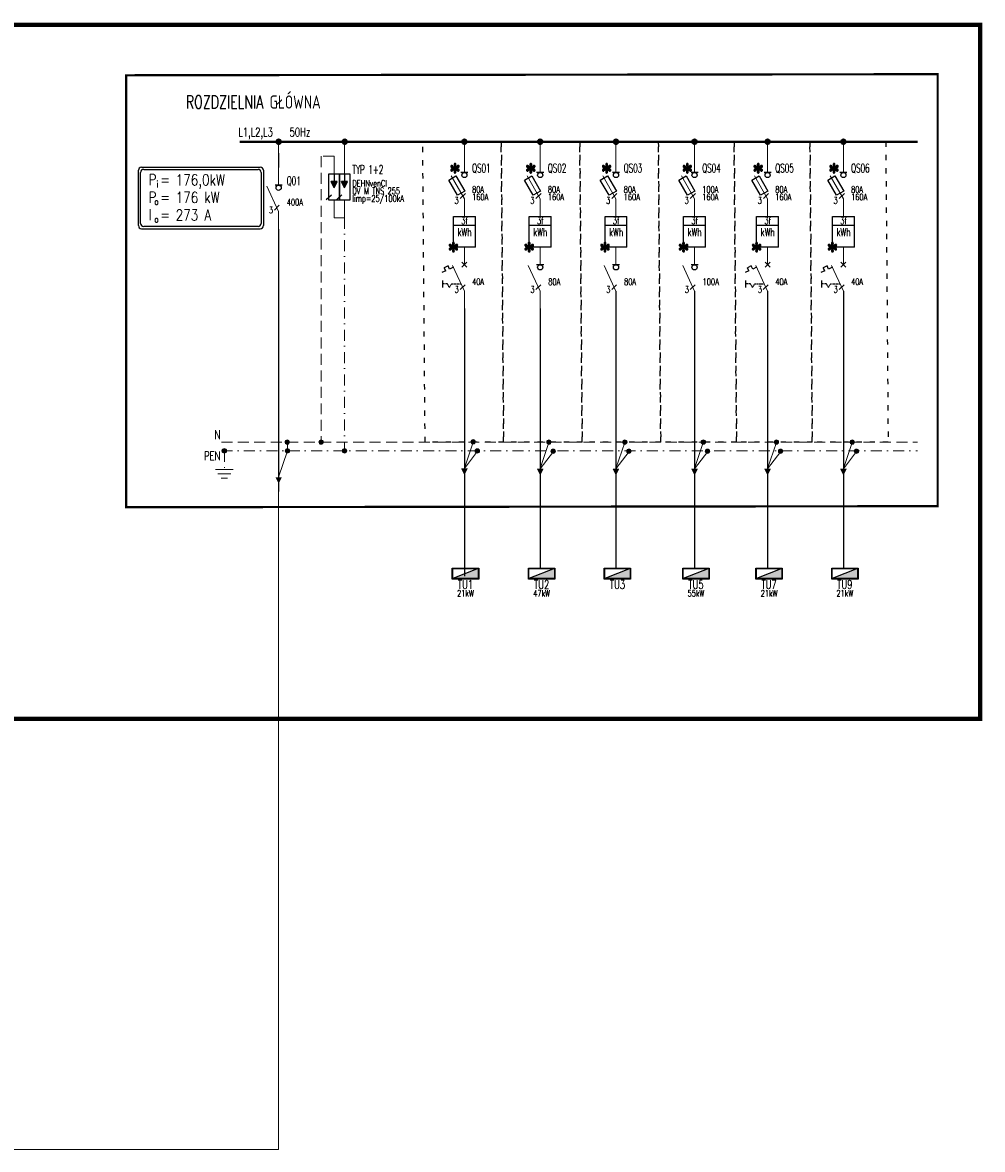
# Model space of a CAD drawing. Header units: millimetres. Extents: x -634 to 682, y 950 to 1215.
# Tile 5 of 5: x 463 to 682, y 953 to 1210. Entities that reach past the tile are written whole.
import ezdxf
from ezdxf.enums import TextEntityAlignment as Align

# ---------------------------------------------------------------- set-up
doc = ezdxf.new("R2010")
doc.units = ezdxf.units.MM
for name, pattern in [('ACAD_ISO03W100', [30, 12, -18]), ('HIDDEN', [0.375, 0.25, -0.125]), ('PRZEWOD_N', [3.75, 2.5, -1.25]), ('PRZEWOD_PE', [5, 2.5, -1.25, 0, -1.25])]:
    doc.linetypes.add(name, pattern=pattern)
for name, color, linetype, lineweight in [('BLOCK_1', 1, 'Continuous', 25), ('BLOCK_2', 7, 'Continuous', 18), ('BUDYNEK', 7, 'Continuous', 30), ('IE_ATRYBUTY_ BLOCK_1', 7, 'Continuous', 20), ('IE_ATRYBUTY_ BLOCK_2', 7, 'Continuous', 18), ('IE_rozdzielnice', 1, 'Continuous', 25), ('ODPŁYW', 3, 'Continuous', 18), ('OPIS', 7, 'Continuous', 18), ('PRZEWOD_N', 4, 'Continuous', 15), ('PRZEWOD_PE', 2, 'Continuous', 15), ('SZYNA', 5, 'Continuous', 40)]:
    doc.layers.add(name, color=color, linetype=linetype, lineweight=lineweight)
doc.layers.add('STEROWANIE', color=6, linetype='Continuous')
doc.layers.add('tabelka', color=8, linetype='Continuous')
doc.styles.add('ROMANS', font='romans.shx', dxfattribs={"width": 0.8})

# ---------------------------------------------------------------- blocks, each defined once
blk = doc.blocks.new('rozlacznik')
for p, q in [((0, -4), (0, 0)), ((-2.7, -4.2), (0, -10)), ((0, -10), (0, -14))]:
    blk.add_line(p, q)
at = {"layer": 'BLOCK_1'}
for p, q in [((0.8, -4), (-0.8, -4)), ((-0.98, -9.68), (0.15, -8.55))]:
    blk.add_line(p, q, dxfattribs=at)
blk.add_circle((0, -4.59), 0.59, dxfattribs=at)
at = {"layer": 'BLOCK_2', "style": 'ROMANS', "flags": 8}
for tag, p, height, width in [('SYMBOL', (1.84, -4), 2, 0.6), ('TYP', (1.84, -6.91), 1.5, 0.7), ('PARAMETRY', (1.84, -8.63), 1.5, 0.7), ('OPIS', (1.84, -10.34), 1.5, 0.7)]:
    blk.add_attdef(tag, p, '', height=height, dxfattribs=dict(at, width=width))
at = {"layer": 'BLOCK_2', "style": 'ROMANS', "width": 0.7, "flags": 8}
blk.add_attdef('N', text='', height=1.5, dxfattribs=at).set_placement((-1.27, -10.4), align=Align.RIGHT)
blk = doc.blocks.new('rozgalezienie')
blk.add_hatch(color=0).paths.add_polyline_path([(0.5, 0, 1), (-0.5, 0, 1)])
at = {"color": 0}
blk.add_circle((0, 0), 0.5, dxfattribs=at)
blk = doc.blocks.new('N')
blk.add_line((2, 7.5), (0, 1.5))
blk.add_lwpolyline([(0, 1.5, 1.5, 0, 0), (0, 0, 0, 0, 0)], format="xyseb")
blk = doc.blocks.new('ogranicznik przepiec')
at = {"layer": 'BLOCK_1'}
blk.add_hatch(color=256, dxfattribs=at).paths.add_polyline_path([(0, -7.2), (-0.68, -5.77), (0.68, -5.77)])
for p, q in [((0, -4), (0, 0)), ((0, -10), (0, -14))]:
    blk.add_line(p, q)
for p, q in [((0, -4), (0, -5.77)), ((0, -7.2), (-0.68, -5.77)), ((0.68, -5.77), (-0.68, -5.77)), ((0, -7.2), (0.68, -5.77)), ((-1.79, -9.86), (-0.61, -8.78))]:
    blk.add_line(p, q, dxfattribs=at)
blk.add_lwpolyline([(1.2, -10), (-1.2, -10), (-1.2, -4), (1.2, -4)], close=True, dxfattribs=at)
at = {"layer": 'BLOCK_2', "style": 'ROMANS', "flags": 8}
for tag, p, height, width in [('SYMBOL', (1.75, -4), 2, 0.6), ('TYP', (1.75, -6.91), 1.5, 0.7), ('PARAMETRY', (1.75, -8.63), 1.5, 0.7), ('OPIS1', (1.75, -10.34), 1.5, 0.7)]:
    blk.add_attdef(tag, p, '', height=height, dxfattribs=dict(at, width=width))
at = {"layer": 'BLOCK_2', "style": 'ROMANS', "width": 0.7, "flags": 8}
blk.add_attdef('N', text='', height=1.5, dxfattribs=at).set_placement((-2.08, -10.57), align=Align.RIGHT)
blk = doc.blocks.new('tabliczka_moc')
for p, q in [((-10.73, 0.7), (-10.73, 13.31)), ((-10.03, 14.01), (17.03, 14.01)), ((-9.53, 13.51), (16.53, 13.51)), ((17.73, 13.31), (17.73, 0.7)), ((-10.23, 1.2), (-10.23, 12.81)), ((17.23, 12.81), (17.23, 1.2)), ((-10.03, 0), (17.03, 0)), ((16.53, 0.5), (-9.53, 0.5))]:
    blk.add_line(p, q)
for centre, start, end in [((-10.03, 13.31), 90, 180), ((-9.53, 12.81), 90, 180), ((16.53, 12.81), 360, 90), ((17.03, 13.31), 360, 90), ((-10.03, 0.7), 180, 270), ((-9.53, 1.2), 180, 270), ((16.53, 1.2), 270, 360), ((17.03, 0.7), 270, 360)]:
    blk.add_arc(centre, 0.7, start, end)
at = {"layer": 'BLOCK_2', "style": 'ROMANS', "width": 0.8}
for s, height, p in [('P', 2.5, (-8.42, 9.91, 10000)), ('i', 1.5, (-6.61, 9.41, 10000)), ('=', 2.5, (-5.77, 9.91, 10000)), ('P', 2.5, (-8.42, 5.91, 10000)), ('o', 1.5, (-7.11, 5.41, 10000)), ('=', 2.5, (-5.77, 5.91, 10000)), ('I', 2.5, (-8.42, 1.91, 10000)), ('=', 2.5, (-5.77, 1.91, 10000)), ('o', 1.5, (-7.11, 1.41, 10000))]:
    blk.add_text(s, height=height, dxfattribs=at).set_placement(p)
for tag, p in [('MOC_Z', (-2.24, 9.87)), ('MOC_S', (-2.24, 5.87)), ('PRAD', (-2.24, 1.87))]:
    blk.add_attdef(tag, p, '', height=2.5, dxfattribs=at)
blk = doc.blocks.new('bezpiecznik rozlacznik')
for p, q in [((0, -4), (0, 0)), ((0, -10), (-3, -4.8)), ((0, -10), (0, -14))]:
    blk.add_line(p, q)
at = {"layer": 'BLOCK_1'}
for p, q in [((0.8, -4), (-0.8, -4)), ((-0.96, -9.89), (0.22, -8.81))]:
    blk.add_line(p, q, dxfattribs=at)
blk.add_lwpolyline([(0.08, -8.22), (-1.58, -9.18), (-3.58, -5.72), (-1.92, -4.76)], close=True, dxfattribs=at)
blk.add_circle((0, -4.59), 0.59, dxfattribs=at)
at = {"layer": 'BLOCK_2', "style": 'ROMANS', "flags": 8}
for tag, p, height, width in [('SYMBOL', (1.75, -4), 2, 0.6), ('TYP', (1.75, -6.91), 1.5, 0.7), ('PARAMETRY', (1.75, -8.63), 1.5, 0.7), ('OPIS1', (1.75, -10.34), 1.5, 0.7)]:
    blk.add_attdef(tag, p, '', height=height, dxfattribs=dict(at, width=width))
at = {"layer": 'BLOCK_2', "style": 'ROMANS', "width": 0.7, "flags": 8}
blk.add_attdef('N', text='', height=1.5, dxfattribs=at).set_placement((-1.31, -11.12), align=Align.RIGHT)
blk = doc.blocks.new('PE')
blk.add_line((3, 5.5), (0, 1.5))
blk.add_lwpolyline([(0, 1.5, 1.5, 0, 0), (0, 0, 0, 0, 0)], format="xyseb")
blk = doc.blocks.new('PE_R')
blk.add_line((2, 7.44), (0, 1.5))
blk.add_lwpolyline([(0, 1.5, 1.5, 0, 0), (0, 0, 0, 0, 0)], format="xyseb")
blk = doc.blocks.new('rozdzielnica')
h = blk.add_hatch(color=256)
h.paths.add_polyline_path([(-290, -10), (290, -10), (290, -240), (-290, -240)], flags=16)
h.paths.add_polyline_path([(-300, 0), (300, 0), (300, -250), (-300, -250)])
blk.add_hatch(color=256).paths.add_polyline_path([(-290, -240), (290, -240), (290, -10)])
blk.add_line((290, -10), (-290, -240))
for points in [[(-300, 0), (300, 0), (300, -250), (-300, -250)], [(-290, -10), (290, -10), (290, -240), (-290, -240)]]:
    blk.add_lwpolyline(points, close=True)
at = {"layer": 'IE_ATRYBUTY_ BLOCK_1', "style": 'ROMANS', "width": 0.7, "flags": 8}
blk.add_attdef('TYP', text='', height=200, dxfattribs=at).set_placement((0, -474), align=Align.CENTER)
at = {"layer": 'IE_ATRYBUTY_ BLOCK_2', "style": 'ROMANS', "width": 0.6, "flags": 8}
for tag, p in [('OPIS1', (0, -651)), ('OPIS2', (0, -851))]:
    blk.add_attdef(tag, text='', height=150, dxfattribs=at).set_placement(p, align=Align.CENTER)
blk = doc.blocks.new('wyl_instalacyjny2')
for p, q in [((0, -4), (0, 0)), ((-2.7, -4.2), (0, -10)), ((0, -10), (0, -14))]:
    blk.add_line(p, q)
at = {"layer": 'BLOCK_1'}
for p, q in [((-3.73, -4.27), (-4.6, -4.68)), ((-4.26, -5.4), (-4.6, -4.68)), ((-3.39, -5), (-3.73, -4.27)), ((-2.52, -4.59), (-3.39, -5)), ((-0.57, -4.57), (0.57, -3.43)), ((0.57, -4.57), (-0.57, -3.43)), ((-4.26, -5.4), (-5.13, -5.81)), ((-5.01, -7.58), (-5.01, -9.18)), ((-0.98, -9.68), (0.15, -8.55))]:
    blk.add_line(p, q, dxfattribs=at)
at = {"layer": 'BLOCK_1', "linetype": 'HIDDEN', "ltscale": 0.05}
for p, q in [((-3.87, -8.38), (-5.01, -8.38)), ((-3.41, -9.18), (-3.87, -8.38)), ((-3.41, -9.18), (-2.95, -8.38))]:
    blk.add_line(p, q, dxfattribs=at)
at = {"layer": 'BLOCK_1', "linetype": 'HIDDEN', "ltscale": 0.1}
blk.add_line((-2.95, -8.38), (-0.76, -8.38), dxfattribs=at)
at = {"layer": 'BLOCK_2', "style": 'ROMANS', "flags": 8}
for tag, p, height, width in [('SYMBOL', (1.75, -4), 2, 0.6), ('TYP', (1.75, -6.91), 1.5, 0.7), ('PARAMETRY', (1.75, -8.63), 1.5, 0.7), ('OPIS1', (1.75, -10.34), 1.5, 0.7)]:
    blk.add_attdef(tag, p, '', height=height, dxfattribs=dict(at, width=width))
at = {"layer": 'BLOCK_2', "style": 'ROMANS', "width": 0.7, "flags": 8}
blk.add_attdef('N', text='', height=1.5, dxfattribs=at).set_placement((-1.27, -10.4), align=Align.RIGHT)
blk = doc.blocks.new('plomba')
h = blk.add_hatch(color=256)
h.dxf.hatch_style = 1
edge = h.paths.add_edge_path()
edge.add_spline(control_points=[(-0.11, 0.19), (-0.12, 0.43), (-0.17, 0.68), (-0.26, 0.92), (-0.26, 0.92), (-0.38, 1.27), (-0.44, 1.51), (-0.44, 1.64), (-0.44, 1.64), (-0.44, 1.82), (-0.4, 1.96), (-0.31, 2.06), (-0.31, 2.06), (-0.22, 2.15), (-0.12, 2.2), (0.01, 2.2), (0.01, 2.2), (0.12, 2.2), (0.22, 2.15), (0.3, 2.06), (0.3, 2.06), (0.38, 1.96), (0.42, 1.82), (0.42, 1.64), (0.42, 1.64), (0.42, 1.49), (0.37, 1.27), (0.28, 0.98), (0.28, 0.98), (0.19, 0.7), (0.13, 0.43), (0.11, 0.19), (0.11, 0.19), (0.3, 0.32), (0.48, 0.47), (0.63, 0.64), (0.63, 0.64), (0.87, 0.92), (1.05, 1.1), (1.17, 1.16), (1.17, 1.16), (1.29, 1.23), (1.41, 1.27), (1.53, 1.27), (1.53, 1.27), (1.64, 1.27), (1.74, 1.23), (1.82, 1.15), (1.82, 1.15), (1.9, 1.07), (1.94, 0.97), (1.94, 0.86), (1.94, 0.86), (1.94, 0.73), (1.88, 0.61), (1.76, 0.51), (1.76, 0.51), (1.65, 0.41), (1.36, 0.3), (0.89, 0.2), (0.89, 0.2), (0.62, 0.14), (0.39, 0.07), (0.21, -0.01), (0.21, -0.01), (0.39, -0.1), (0.62, -0.17), (0.88, -0.22), (0.88, -0.22), (1.31, -0.3), (1.59, -0.4), (1.72, -0.52), (1.72, -0.52), (1.86, -0.63), (1.92, -0.76), (1.92, -0.9), (1.92, -0.9), (1.92, -1), (1.88, -1.1), (1.8, -1.17), (1.8, -1.17), (1.72, -1.25), (1.63, -1.29), (1.53, -1.29), (1.53, -1.29), (1.42, -1.29), (1.3, -1.25), (1.17, -1.18), (1.17, -1.18), (1.04, -1.1), (0.87, -0.94), (0.65, -0.68), (0.65, -0.68), (0.5, -0.51), (0.33, -0.34), (0.11, -0.19), (0.11, -0.19), (0.12, -0.39), (0.16, -0.61), (0.23, -0.85), (0.23, -0.85), (0.36, -1.27), (0.42, -1.55), (0.42, -1.7), (0.42, -1.7), (0.42, -1.84), (0.38, -1.97), (0.29, -2.06), (0.29, -2.06), (0.21, -2.16), (0.12, -2.21), (0.02, -2.21), (0.02, -2.21), (-0.11, -2.21), (-0.23, -2.16), (-0.33, -2.06), (-0.33, -2.06), (-0.41, -1.98), (-0.44, -1.86), (-0.44, -1.7), (-0.44, -1.7), (-0.44, -1.53), (-0.4, -1.33), (-0.32, -1.09), (-0.32, -1.09), (-0.24, -0.85), (-0.19, -0.68), (-0.17, -0.59), (-0.17, -0.59), (-0.15, -0.5), (-0.13, -0.37), (-0.11, -0.19), (-0.11, -0.19), (-0.32, -0.33), (-0.5, -0.48), (-0.66, -0.65), (-0.66, -0.65), (-0.91, -0.94), (-1.11, -1.13), (-1.24, -1.21), (-1.24, -1.21), (-1.33, -1.26), (-1.43, -1.29), (-1.53, -1.29), (-1.53, -1.29), (-1.65, -1.29), (-1.75, -1.25), (-1.84, -1.17), (-1.84, -1.17), (-1.92, -1.09), (-1.96, -1), (-1.96, -0.9), (-1.96, -0.9), (-1.96, -0.81), (-1.93, -0.72), (-1.85, -0.62), (-1.85, -0.62), (-1.78, -0.52), (-1.67, -0.44), (-1.53, -0.38), (-1.53, -0.38), (-1.43, -0.33), (-1.21, -0.28), (-0.87, -0.21), (-0.87, -0.21), (-0.66, -0.16), (-0.44, -0.09), (-0.23, -0.01), (-0.23, -0.01), (-0.42, 0.09), (-0.65, 0.16), (-0.92, 0.22), (-0.92, 0.22), (-1.35, 0.31), (-1.62, 0.39), (-1.72, 0.47), (-1.72, 0.47), (-1.88, 0.59), (-1.96, 0.73), (-1.96, 0.89), (-1.96, 0.89), (-1.96, 0.99), (-1.92, 1.08), (-1.84, 1.15), (-1.84, 1.15), (-1.76, 1.23), (-1.67, 1.27), (-1.56, 1.27), (-1.56, 1.27), (-1.45, 1.27), (-1.32, 1.24), (-1.19, 1.16), (-1.19, 1.16), (-1.06, 1.09), (-0.9, 0.94), (-0.7, 0.71), (-0.7, 0.71), (-0.51, 0.49), (-0.31, 0.32), (-0.11, 0.19)], knot_values=[0, 0, 0, 0, 0.02, 0.02, 0.02, 0.03, 0.04, 0.04, 0.04, 0.05, 0.06, 0.06, 0.06, 0.07, 0.08, 0.08, 0.08, 0.09, 0.1, 0.1, 0.1, 0.11, 0.12, 0.12, 0.12, 0.13, 0.14, 0.14, 0.14, 0.15, 0.16, 0.16, 0.16, 0.17, 0.18, 0.18, 0.18, 0.19, 0.2, 0.2, 0.2, 0.21, 0.22, 0.22, 0.22, 0.23, 0.24, 0.24, 0.24, 0.25, 0.26, 0.26, 0.26, 0.27, 0.28, 0.28, 0.28, 0.29, 0.3, 0.3, 0.3, 0.31, 0.32, 0.32, 0.32, 0.33, 0.34, 0.34, 0.34, 0.35, 0.36, 0.36, 0.36, 0.37, 0.38, 0.38, 0.38, 0.39, 0.4, 0.4, 0.4, 0.41, 0.42, 0.42, 0.42, 0.43, 0.44, 0.44, 0.44, 0.45, 0.46, 0.46, 0.46, 0.47, 0.48, 0.48, 0.48, 0.49, 0.5, 0.5, 0.5, 0.51, 0.52, 0.52, 0.52, 0.53, 0.54, 0.54, 0.54, 0.55, 0.56, 0.56, 0.56, 0.57, 0.58, 0.58, 0.58, 0.59, 0.6, 0.6, 0.6, 0.61, 0.62, 0.62, 0.62, 0.63, 0.64, 0.64, 0.64, 0.65, 0.66, 0.66, 0.66, 0.67, 0.68, 0.68, 0.68, 0.69, 0.7, 0.7, 0.7, 0.71, 0.72, 0.72, 0.72, 0.73, 0.74, 0.74, 0.74, 0.75, 0.76, 0.76, 0.76, 0.77, 0.78, 0.78, 0.78, 0.79, 0.8, 0.8, 0.8, 0.81, 0.82, 0.82, 0.82, 0.83, 0.84, 0.84, 0.84, 0.85, 0.86, 0.86, 0.86, 0.87, 0.88, 0.88, 0.88, 0.89, 0.9, 0.9, 0.9, 0.91, 0.92, 0.92, 0.92, 0.93, 0.94, 0.94, 0.94, 0.95, 0.96, 0.96, 0.96, 0.97, 0.98, 0.98, 0.98, 0.99, 1, 1, 1, 1], degree=3, periodic=0)
at = {"lineweight": 25}
blk.add_open_spline([(-0.11, 0.19), (-0.12, 0.43), (-0.17, 0.68), (-0.26, 0.92), (-0.26, 0.92), (-0.38, 1.27), (-0.44, 1.51), (-0.44, 1.64), (-0.44, 1.64), (-0.44, 1.82), (-0.4, 1.96), (-0.31, 2.06), (-0.31, 2.06), (-0.22, 2.15), (-0.12, 2.2), (0.01, 2.2), (0.01, 2.2), (0.12, 2.2), (0.22, 2.15), (0.3, 2.06), (0.3, 2.06), (0.38, 1.96), (0.42, 1.82), (0.42, 1.64), (0.42, 1.64), (0.42, 1.49), (0.37, 1.27), (0.28, 0.98), (0.28, 0.98), (0.19, 0.7), (0.13, 0.43), (0.11, 0.19), (0.11, 0.19), (0.3, 0.32), (0.48, 0.47), (0.63, 0.64), (0.63, 0.64), (0.87, 0.92), (1.05, 1.1), (1.17, 1.16), (1.17, 1.16), (1.29, 1.23), (1.41, 1.27), (1.53, 1.27), (1.53, 1.27), (1.64, 1.27), (1.74, 1.23), (1.82, 1.15), (1.82, 1.15), (1.9, 1.07), (1.94, 0.97), (1.94, 0.86), (1.94, 0.86), (1.94, 0.73), (1.88, 0.61), (1.76, 0.51), (1.76, 0.51), (1.65, 0.41), (1.36, 0.3), (0.89, 0.2), (0.89, 0.2), (0.62, 0.14), (0.39, 0.07), (0.21, -0.01), (0.21, -0.01), (0.39, -0.1), (0.62, -0.17), (0.88, -0.22), (0.88, -0.22), (1.31, -0.3), (1.59, -0.4), (1.72, -0.52), (1.72, -0.52), (1.86, -0.63), (1.92, -0.76), (1.92, -0.9), (1.92, -0.9), (1.92, -1), (1.88, -1.1), (1.8, -1.17), (1.8, -1.17), (1.72, -1.25), (1.63, -1.29), (1.53, -1.29), (1.53, -1.29), (1.42, -1.29), (1.3, -1.25), (1.17, -1.18), (1.17, -1.18), (1.04, -1.1), (0.87, -0.94), (0.65, -0.68), (0.65, -0.68), (0.5, -0.51), (0.33, -0.34), (0.11, -0.19), (0.11, -0.19), (0.12, -0.39), (0.16, -0.61), (0.23, -0.85), (0.23, -0.85), (0.36, -1.27), (0.42, -1.55), (0.42, -1.7), (0.42, -1.7), (0.42, -1.84), (0.38, -1.97), (0.29, -2.06), (0.29, -2.06), (0.21, -2.16), (0.12, -2.21), (0.02, -2.21), (0.02, -2.21), (-0.11, -2.21), (-0.23, -2.16), (-0.33, -2.06), (-0.33, -2.06), (-0.41, -1.98), (-0.44, -1.86), (-0.44, -1.7), (-0.44, -1.7), (-0.44, -1.53), (-0.4, -1.33), (-0.32, -1.09), (-0.32, -1.09), (-0.24, -0.85), (-0.19, -0.68), (-0.17, -0.59), (-0.17, -0.59), (-0.15, -0.5), (-0.13, -0.37), (-0.11, -0.19), (-0.11, -0.19), (-0.32, -0.33), (-0.5, -0.48), (-0.66, -0.65), (-0.66, -0.65), (-0.91, -0.94), (-1.11, -1.13), (-1.24, -1.21), (-1.24, -1.21), (-1.33, -1.26), (-1.43, -1.29), (-1.53, -1.29), (-1.53, -1.29), (-1.65, -1.29), (-1.75, -1.25), (-1.84, -1.17), (-1.84, -1.17), (-1.92, -1.09), (-1.96, -1), (-1.96, -0.9), (-1.96, -0.9), (-1.96, -0.81), (-1.93, -0.72), (-1.85, -0.62), (-1.85, -0.62), (-1.78, -0.52), (-1.67, -0.44), (-1.53, -0.38), (-1.53, -0.38), (-1.43, -0.33), (-1.21, -0.28), (-0.87, -0.21), (-0.87, -0.21), (-0.66, -0.16), (-0.44, -0.09), (-0.23, -0.01), (-0.23, -0.01), (-0.42, 0.09), (-0.65, 0.16), (-0.92, 0.22), (-0.92, 0.22), (-1.35, 0.31), (-1.62, 0.39), (-1.72, 0.47), (-1.72, 0.47), (-1.88, 0.59), (-1.96, 0.73), (-1.96, 0.89), (-1.96, 0.89), (-1.96, 0.99), (-1.92, 1.08), (-1.84, 1.15), (-1.84, 1.15), (-1.76, 1.23), (-1.67, 1.27), (-1.56, 1.27), (-1.56, 1.27), (-1.45, 1.27), (-1.32, 1.24), (-1.19, 1.16), (-1.19, 1.16), (-1.06, 1.09), (-0.9, 0.94), (-0.7, 0.71), (-0.7, 0.71), (-0.51, 0.49), (-0.31, 0.32), (-0.11, 0.19)], degree=3, knots=[0, 0, 0, 0, 0.02, 0.02, 0.02, 0.03, 0.04, 0.04, 0.04, 0.05, 0.06, 0.06, 0.06, 0.07, 0.08, 0.08, 0.08, 0.09, 0.1, 0.1, 0.1, 0.11, 0.12, 0.12, 0.12, 0.13, 0.14, 0.14, 0.14, 0.15, 0.16, 0.16, 0.16, 0.17, 0.18, 0.18, 0.18, 0.19, 0.2, 0.2, 0.2, 0.21, 0.22, 0.22, 0.22, 0.23, 0.24, 0.24, 0.24, 0.25, 0.26, 0.26, 0.26, 0.27, 0.28, 0.28, 0.28, 0.29, 0.3, 0.3, 0.3, 0.31, 0.32, 0.32, 0.32, 0.33, 0.34, 0.34, 0.34, 0.35, 0.36, 0.36, 0.36, 0.37, 0.38, 0.38, 0.38, 0.39, 0.4, 0.4, 0.4, 0.41, 0.42, 0.42, 0.42, 0.43, 0.44, 0.44, 0.44, 0.45, 0.46, 0.46, 0.46, 0.47, 0.48, 0.48, 0.48, 0.49, 0.5, 0.5, 0.5, 0.51, 0.52, 0.52, 0.52, 0.53, 0.54, 0.54, 0.54, 0.55, 0.56, 0.56, 0.56, 0.57, 0.58, 0.58, 0.58, 0.59, 0.6, 0.6, 0.6, 0.61, 0.62, 0.62, 0.62, 0.63, 0.64, 0.64, 0.64, 0.65, 0.66, 0.66, 0.66, 0.67, 0.68, 0.68, 0.68, 0.69, 0.7, 0.7, 0.7, 0.71, 0.72, 0.72, 0.72, 0.73, 0.74, 0.74, 0.74, 0.75, 0.76, 0.76, 0.76, 0.77, 0.78, 0.78, 0.78, 0.79, 0.8, 0.8, 0.8, 0.81, 0.82, 0.82, 0.82, 0.83, 0.84, 0.84, 0.84, 0.85, 0.86, 0.86, 0.86, 0.87, 0.88, 0.88, 0.88, 0.89, 0.9, 0.9, 0.9, 0.91, 0.92, 0.92, 0.92, 0.93, 0.94, 0.94, 0.94, 0.95, 0.96, 0.96, 0.96, 0.97, 0.98, 0.98, 0.98, 0.99, 1, 1, 1, 1], dxfattribs=at)
blk = doc.blocks.new('liczniki')
for p, q in [((-2.5, -2), (-2.5, 0)), ((-2.5, 0), (2.5, 0)), ((2.5, -2), (2.5, 0)), ((-2.5, -7), (-2.5, -2)), ((-2.5, -2), (2.5, -2)), ((2.5, -7), (2.5, -2)), ((2.5, -7), (-2.5, -7))]:
    blk.add_line(p, q)
at = {"layer": 'BLOCK_2', "style": 'ROMANS', "flags": 8}
for tag, p, height, width in [('SYMBOL', (3.25, -1.19), 2, 0.6), ('PARAMETRY', (3.25, -3.81), 1.5, 0.7), ('OPIS', (3.25, -5.53), 1.5, 0.7)]:
    blk.add_attdef(tag, p, '', height=height, dxfattribs=dict(at, width=width))
at = {"layer": 'BLOCK_2', "style": 'ROMANS', "width": 0.7, "flags": 8}
for tag, p in [('TYP', (0.04, -4.15)), ('TYP1', (0.04, -6.46))]:
    blk.add_attdef(tag, text='', height=1.8, dxfattribs=at).set_placement(p, align=Align.CENTER)

msp = doc.modelspace()

# ---------------------------------------------------------------- linework, layer by layer
at = {"linetype": 'ACAD_ISO03W100', "ltscale": 0.1}
for points in [[(554.3, 1182.92), (572.18, 1182.92), (572.73, 1114.54), (554.84, 1114.54)], [(572.18, 1182.92), (590.07, 1182.92), (590.62, 1114.54), (572.73, 1114.54)], [(590.07, 1182.92), (607.96, 1182.92), (608.51, 1114.54), (590.62, 1114.54)], [(607.96, 1182.92), (625.23, 1182.92), (625.78, 1114.54), (608.51, 1114.54)], [(625.23, 1182.92), (642.5, 1182.92), (643.04, 1114.54), (625.78, 1114.54)], [(642.5, 1182.92), (659.76, 1182.92), (660.31, 1114.54), (643.04, 1114.54)]]:
    msp.add_lwpolyline(points, close=True, dxfattribs=at)
at = {"layer": 'BUDYNEK', "linetype": 'PRZEWOD_PE', "ltscale": 2, "const_width": 1}
msp.add_lwpolyline([(69.33, 1209.56), (681.3, 1209.56), (681.3, 1051.53), (69.33, 1051.53)], close=True, dxfattribs=at)
at = {"layer": 'IE_rozdzielnice', "linetype": 'HIDDEN', "ltscale": 10, "const_width": 0.5}
msp.add_lwpolyline([(486.75, 1099.69), (671.59, 1099.94), (671.59, 1198.3), (486.74, 1198.05)], close=True, dxfattribs=at)
at = {"layer": 'ODPŁYW'}
for p, q in [((521.48, 1180.28), (521.48, 1183.28)), ((563.79, 1179.92), (563.79, 1182.92)), ((581.05, 1179.92), (581.05, 1182.92)), ((598.32, 1179.92), (598.32, 1182.92)), ((616.21, 1179.92), (616.21, 1182.92)), ((632.85, 1179.92), (632.85, 1182.92)), ((650.12, 1179.92), (650.12, 1182.92)), ((536.51, 1179.6), (536.51, 1182.6)), ((534.11, 1165.6), (536.51, 1165.6))]:
    msp.add_line(p, q, dxfattribs=at)
at = {"layer": 'ODPŁYW', "lineweight": -3}
for points in [[(521.48, 1180.28), (521.48, 1177.02)], [(521.48, 1163.02), (521.48, 1103.25)], [(598.32, 1148.92), (598.32, 1085.85)], [(616.21, 1148.92), (616.21, 1085.85)], [(632.85, 1148.92), (632.85, 1085.85)], [(650.12, 1148.92), (650.12, 1085.85)], [(563.79, 1144.92), (563.79, 1084.01)], [(581.05, 1144.92), (581.05, 1085.75)]]:
    msp.add_lwpolyline(points, dxfattribs=at)
at = {"layer": 'ODPŁYW'}
for points in [[(521.48, 1103.25), (521.48, 953.46)], [(-121.52, 953.46), (521.48, 953.46)]]:
    msp.add_lwpolyline(points, dxfattribs=at)
at = {"layer": 'PRZEWOD_N', "linetype": 'PRZEWOD_N'}
for p, q in [((531.15, 1179.6), (531.15, 1114.54)), ((534.11, 1179.6), (531.15, 1179.6)), ((508.44, 1114.54), (666.99, 1114.54))]:
    msp.add_line(p, q, dxfattribs=at)
msp.add_lwpolyline([(523.48, 1112.53), (523.48, 1114.73)], dxfattribs=at)
at = {"layer": 'PRZEWOD_PE', "linetype": 'PRZEWOD_PE'}
for p, q in [((508.48, 1112.54), (666.99, 1112.54)), ((509.11, 1112.54), (509.11, 1108.32))]:
    msp.add_line(p, q, dxfattribs=at)
at = {"layer": 'PRZEWOD_PE'}
for p, q in [((507.11, 1108.32), (511.11, 1108.32)), ((507.61, 1107.32), (510.61, 1107.32)), ((508.35, 1106.32), (509.85, 1106.32))]:
    msp.add_line(p, q, dxfattribs=at)
at = {"layer": 'PRZEWOD_PE', "linetype": 'PRZEWOD_PE'}
msp.add_lwpolyline([(536.51, 1165.6), (536.51, 1112.54)], dxfattribs=at)
at = {"layer": 'SZYNA'}
msp.add_line((512.64, 1182.92), (666.99, 1182.92), dxfattribs=at)

# ---------------------------------------------------------------- block references
at = {"layer": 'IE_rozdzielnice', "xscale": 0.01, "yscale": 0.01, "zscale": 0.01}
for p, values in [((564.04, 1085.85), {'OPIS1': '21kW', 'TYP': 'TU1'}), ((581.39, 1085.85), {'OPIS1': '47kW', 'TYP': 'TU2'}), ((598.66, 1085.85), {'TYP': 'TU3'}), ((616.54, 1085.85), {'OPIS1': '55kW', 'TYP': 'TU5'}), ((633.19, 1085.85), {'OPIS1': '21kW', 'TYP': 'TU7'}), ((650.45, 1085.85), {'OPIS1': '21kW', 'TYP': 'TU9'})]:
    msp.add_blockref('rozdzielnica', p, dxfattribs=at).add_auto_attribs(values)
at = {"layer": 'ODPŁYW'}
msp.add_blockref('ogranicznik przepiec', (534.11, 1179.6), dxfattribs=at)
ref = msp.add_blockref('ogranicznik przepiec', (536.51, 1179.6), dxfattribs=at)
ref.add_attrib('SYMBOL', 'TYP 1+2', (538.27, 1175.6), dxfattribs={"layer": 'BLOCK_2', "height": 2, "style": 'ROMANS', "width": 0.6})
ref.add_attrib('TYP', 'DEHNvenCI', (538.27, 1172.7), dxfattribs={"layer": 'BLOCK_2', "height": 1.5, "style": 'ROMANS', "width": 0.7})
ref.add_attrib('PARAMETRY', 'DV M TNS 255', (538.27, 1170.97), dxfattribs={"layer": 'BLOCK_2', "height": 1.5, "style": 'ROMANS', "width": 0.7})
ref.add_attrib('OPIS1', 'Iimp=25/100kA', (538.27, 1169.26), dxfattribs={"layer": 'BLOCK_2', "height": 1.5, "style": 'ROMANS', "width": 0.7})
for name, p, values in [('bezpiecznik rozlacznik', (563.79, 1179.92), {'PARAMETRY': '80A', 'OPIS1': '160A', 'N': '3', 'SYMBOL': 'QS01'}), ('bezpiecznik rozlacznik', (581.05, 1179.92), {'PARAMETRY': '80A', 'OPIS1': '160A', 'N': '3', 'SYMBOL': 'QS02'}), ('bezpiecznik rozlacznik', (598.32, 1179.92), {'PARAMETRY': '80A', 'OPIS1': '160A', 'N': '3', 'SYMBOL': 'QS03'}), ('bezpiecznik rozlacznik', (616.21, 1179.92), {'PARAMETRY': '100A', 'OPIS1': '160A', 'N': '3', 'SYMBOL': 'QS04'}), ('bezpiecznik rozlacznik', (632.85, 1179.92), {'PARAMETRY': '80A', 'OPIS1': '160A', 'N': '3', 'SYMBOL': 'QS05'}), ('bezpiecznik rozlacznik', (650.12, 1179.92), {'PARAMETRY': '80A', 'OPIS1': '160A', 'N': '3', 'SYMBOL': 'QS06'}), ('rozlacznik', (521.48, 1177.02), {'PARAMETRY': '400A', 'SYMBOL': 'Q01', 'N': '3'}), ('rozlacznik', (581.05, 1158.92), {'PARAMETRY': '80A', 'N': '3'}), ('rozlacznik', (598.32, 1158.92), {'PARAMETRY': '80A', 'N': '3'}), ('rozlacznik', (616.21, 1158.92), {'PARAMETRY': '100A', 'N': '3'})]:
    msp.add_blockref(name, p, dxfattribs=at).add_auto_attribs(values)
ref = msp.add_blockref('wyl_instalacyjny2', (563.79, 1158.92), dxfattribs=at)
ref.add_attrib('PARAMETRY', '40A', (565.54, 1150.3), dxfattribs={"layer": 'BLOCK_2', "height": 1.5, "style": 'ROMANS', "width": 0.7})
ref.add_attrib('N', '3', dxfattribs={"layer": 'BLOCK_2', "height": 1.5, "style": 'ROMANS', "width": 0.7}).set_placement((562.52, 1148.53), align=Align.RIGHT)
ref = msp.add_blockref('wyl_instalacyjny2', (632.85, 1158.92), dxfattribs=at)
ref.add_attrib('PARAMETRY', '40A', (634.61, 1150.3), dxfattribs={"layer": 'BLOCK_2', "height": 1.5, "style": 'ROMANS', "width": 0.7})
ref.add_attrib('N', '3', dxfattribs={"layer": 'BLOCK_2', "height": 1.5, "style": 'ROMANS', "width": 0.7}).set_placement((631.59, 1148.53), align=Align.RIGHT)
ref = msp.add_blockref('wyl_instalacyjny2', (650.12, 1158.92), dxfattribs=at)
ref.add_attrib('PARAMETRY', '40A', (651.87, 1150.3), dxfattribs={"layer": 'BLOCK_2', "height": 1.5, "style": 'ROMANS', "width": 0.7})
ref.add_attrib('N', '3', dxfattribs={"layer": 'BLOCK_2', "height": 1.5, "style": 'ROMANS', "width": 0.7}).set_placement((648.85, 1148.53), align=Align.RIGHT)
at = {"layer": 'OPIS', "xscale": 0.5, "yscale": 0.5, "zscale": 0.5}
for p in [(561.65, 1176.88), (578.92, 1176.88), (596.19, 1176.88), (614.57, 1176.88), (630.72, 1176.88), (647.98, 1176.88), (561.29, 1158.92), (578.55, 1158.92), (595.82, 1158.92), (613.71, 1158.92), (630.35, 1158.92), (647.62, 1158.92)]:
    msp.add_blockref('plomba', p, dxfattribs=at)
at = {"layer": 'PRZEWOD_N', "linetype": 'PRZEWOD_N'}
for name, p in [('rozgalezienie', (523.43, 1114.54)), ('rozgalezienie', (531.15, 1114.54)), ('PE_R', (563.79, 1107.08)), ('rozgalezienie', (565.79, 1114.61)), ('PE_R', (581.05, 1107.01)), ('rozgalezienie', (583.05, 1114.54)), ('PE_R', (598.32, 1107.01)), ('rozgalezienie', (600.32, 1114.54)), ('PE_R', (616.21, 1107.01)), ('rozgalezienie', (618.21, 1114.54)), ('PE_R', (632.85, 1107.01)), ('rozgalezienie', (634.85, 1114.54)), ('PE_R', (650.12, 1107.01)), ('rozgalezienie', (652.12, 1114.54)), ('N', (521.48, 1105.03))]:
    msp.add_blockref(name, p, dxfattribs=at)
at = {"layer": 'PRZEWOD_N'}
msp.add_blockref('rozgalezienie', (523.48, 1112.53), dxfattribs=at)
at = {"layer": 'PRZEWOD_PE', "linetype": 'PRZEWOD_PE'}
for name, p in [('rozgalezienie', (509.11, 1112.54)), ('PE', (563.79, 1106.98)), ('PE', (581.05, 1106.92)), ('PE', (598.32, 1106.92)), ('PE', (616.21, 1106.92)), ('PE', (632.85, 1106.92)), ('PE', (650.12, 1106.92))]:
    msp.add_blockref(name, p, dxfattribs=at)
at = {"layer": 'PRZEWOD_PE'}
for p in [(536.51, 1112.54), (566.74, 1112.52), (584.01, 1112.45), (601.27, 1112.45), (619.16, 1112.45), (635.81, 1112.45), (653.07, 1112.45)]:
    msp.add_blockref('rozgalezienie', p, dxfattribs=at)
at = {"layer": 'STEROWANIE', "lineweight": -3}
ref = msp.add_blockref('liczniki', (563.79, 1165.92), dxfattribs=at)
ref.add_attrib('TYP', '3f', dxfattribs={"layer": 'BLOCK_2', "height": 1.6, "style": 'ROMANS', "width": 0.7, "flags": 8}).set_placement((563.83, 1164.12), align=Align.CENTER)
ref.add_attrib('TYP1', 'kWh', dxfattribs={"layer": 'BLOCK_2', "height": 1.8, "style": 'ROMANS', "width": 0.7, "flags": 8}).set_placement((563.83, 1161.42), align=Align.CENTER)
ref = msp.add_blockref('liczniki', (581.05, 1165.92), dxfattribs=at)
ref.add_attrib('TYP', '3f', dxfattribs={"layer": 'BLOCK_2', "height": 1.6, "style": 'ROMANS', "width": 0.7, "flags": 8}).set_placement((581.09, 1164.12), align=Align.CENTER)
ref.add_attrib('TYP1', 'kWh', dxfattribs={"layer": 'BLOCK_2', "height": 1.8, "style": 'ROMANS', "width": 0.7, "flags": 8}).set_placement((581.09, 1161.42), align=Align.CENTER)
ref = msp.add_blockref('liczniki', (598.32, 1165.92), dxfattribs=at)
ref.add_attrib('TYP', '3f', dxfattribs={"layer": 'BLOCK_2', "height": 1.6, "style": 'ROMANS', "width": 0.7, "flags": 8}).set_placement((598.36, 1164.12), align=Align.CENTER)
ref.add_attrib('TYP1', 'kWh', dxfattribs={"layer": 'BLOCK_2', "height": 1.8, "style": 'ROMANS', "width": 0.7, "flags": 8}).set_placement((598.36, 1161.42), align=Align.CENTER)
ref = msp.add_blockref('liczniki', (616.21, 1165.92), dxfattribs=at)
ref.add_attrib('TYP', '3f', dxfattribs={"layer": 'BLOCK_2', "height": 1.6, "style": 'ROMANS', "width": 0.7, "flags": 8}).set_placement((616.25, 1164.12), align=Align.CENTER)
ref.add_attrib('TYP1', 'kWh', dxfattribs={"layer": 'BLOCK_2', "height": 1.8, "style": 'ROMANS', "width": 0.7, "flags": 8}).set_placement((616.25, 1161.42), align=Align.CENTER)
ref = msp.add_blockref('liczniki', (632.85, 1165.92), dxfattribs=at)
ref.add_attrib('TYP', '3f', dxfattribs={"layer": 'BLOCK_2', "height": 1.6, "style": 'ROMANS', "width": 0.7, "flags": 8}).set_placement((632.89, 1164.12), align=Align.CENTER)
ref.add_attrib('TYP1', 'kWh', dxfattribs={"layer": 'BLOCK_2', "height": 1.8, "style": 'ROMANS', "width": 0.7, "flags": 8}).set_placement((632.89, 1161.42), align=Align.CENTER)
ref = msp.add_blockref('liczniki', (650.12, 1165.92), dxfattribs=at)
ref.add_attrib('TYP', '3f', dxfattribs={"layer": 'BLOCK_2', "height": 1.6, "style": 'ROMANS', "width": 0.7, "flags": 8}).set_placement((650.16, 1164.12), align=Align.CENTER)
ref.add_attrib('TYP1', 'kWh', dxfattribs={"layer": 'BLOCK_2', "height": 1.8, "style": 'ROMANS', "width": 0.7, "flags": 8}).set_placement((650.16, 1161.42), align=Align.CENTER)
at = {"layer": 'SZYNA'}
for p in [(521.48, 1182.92), (536.54, 1182.92), (563.79, 1182.92), (581.05, 1182.92), (598.32, 1182.92), (616.21, 1182.92), (632.85, 1182.92), (650.12, 1182.92)]:
    msp.add_blockref('rozgalezienie', p, dxfattribs=at)
at = {"layer": 'tabelka'}
msp.add_blockref('tabliczka_moc', (500.27, 1163.12), dxfattribs=at).add_auto_attribs({'PRAD': '273 A', 'MOC_Z': '176,0kW', 'MOC_S': '176 kW'})

# ---------------------------------------------------------------- texts
at = {"layer": 'OPIS', "style": 'ROMANS', "width": 0.7}
for s, height, p in [('ROZDZIELNIA GŁÓWNA', 3, (500.34, 1190.46)), ('L1,L2,L3   50Hz', 2, (512.29, 1184.11))]:
    msp.add_text(s, height=height, dxfattribs=at).set_placement(p)
for s, p in [('N', (508.21, 1115.23)), ('PEN', (508.21, 1110.4))]:
    msp.add_text(s, height=2, dxfattribs=at).set_placement(p, align=Align.RIGHT)

doc.saveas('drawing.dxf')
